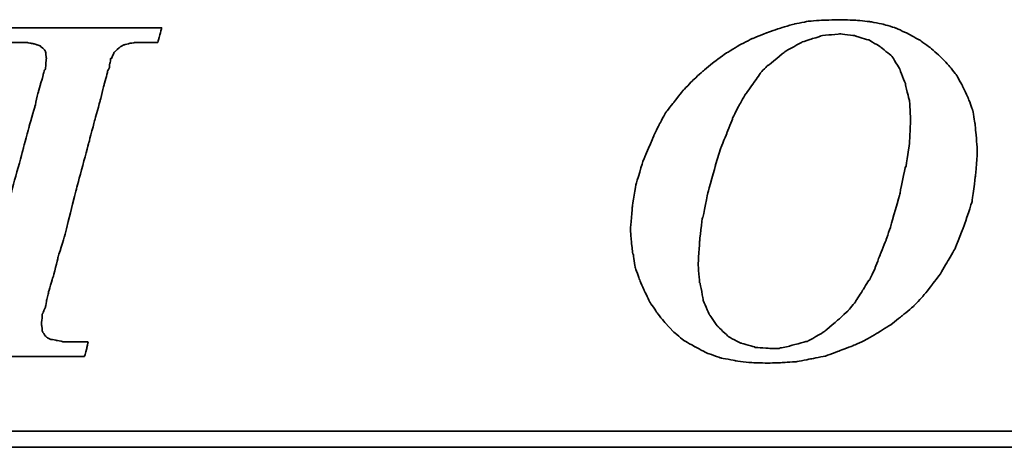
# Model space of a CAD drawing. Extents: x -381 to 2037, y -503 to 705.
# Tile 34 of 50: x -151.58 to -142.77, y 66.8 to 70.63. Entities that reach past the tile are written whole.
import ezdxf

# ---------------------------------------------------------------- set-up
doc = ezdxf.new("R2010")
doc.units = 0
doc.header["$LTSCALE"] = 2
doc.header["$MEASUREMENT"] = 0
doc.layers.add('CHA', color=7, linetype='Continuous')
doc.layers.add('layer 1', color=7, linetype='Continuous')

# ---------------------------------------------------------------- blocks, each defined once
blk = doc.blocks.new('TBI MOTION logo(完整正式版)')
at = {"layer": 'layer 1', "color": 22, "lineweight": 35}
for points, knots in [([(-11.34375, -6.98375), (-11.34375, -6.98375), (-10.91375, -7.43875), (-10.91375, -7.43875), (-10.91375, -7.43875), (-10.91375, -7.43875), (-10.38625, -7.87125), (-10.38625, -7.87125), (-10.38625, -7.87125), (-10.38625, -7.87125), (-9.81125, -8.20375), (-9.81125, -8.20375), (-9.81125, -8.20375), (-9.81125, -8.20375), (-9.21125, -8.51875), (-9.21125, -8.51875), (-9.21125, -8.51875), (-9.21125, -8.51875), (-8.51625, -8.75875), (-8.51625, -8.75875), (-8.51625, -8.75875), (-8.51625, -8.75875), (-7.77125, -8.90375), (-7.77125, -8.90375), (-7.77125, -8.90375), (-7.77125, -8.90375), (-6.97875, -8.99875), (-6.97875, -8.99875), (-6.97875, -8.99875), (-6.97875, -8.99875), (-6.14125, -9.02375), (-6.14125, -9.02375), (-6.14125, -9.02375), (-6.14125, -9.02375), (-5.37125, -8.99875), (-5.37125, -8.99875), (-5.37125, -8.99875), (-5.37125, -8.99875), (-4.65375, -8.94875), (-4.65375, -8.94875), (-4.65375, -8.94875), (-4.65375, -8.94875), (-3.93375, -8.80625), (-3.93375, -8.80625), (-3.93375, -8.80625), (-3.93375, -8.80625), (-3.21375, -8.66375), (-3.21375, -8.66375), (-3.21375, -8.66375), (-3.21375, -8.66375), (-2.49375, -8.39875), (-2.49375, -8.39875), (-2.49375, -8.39875), (-2.49375, -8.39875), (-1.79875, -8.13375), (-1.79875, -8.13375), (-1.79875, -8.13375), (-1.79875, -8.13375), (-1.17375, -7.84375), (-1.17375, -7.84375), (-1.17375, -7.84375), (-1.17375, -7.84375), (-0.52375, -7.46375), (-0.52375, -7.46375), (-0.52375, -7.46375), (-0.52375, -7.46375), (0.10124, -7.07875), (0.10124, -7.07875), (0.10124, -7.07875), (0.10124, -7.07875), (0.67625, -6.62375), (0.67625, -6.62375), (0.67625, -6.62375), (0.67625, -6.62375), (1.24874, -6.14375), (1.24874, -6.14375), (1.24874, -6.14375), (1.24874, -6.14375), (1.72874, -5.64125), (1.72874, -5.64125), (1.72874, -5.64125), (1.72874, -5.64125), (2.18624, -5.06375), (2.18624, -5.06375), (2.18624, -5.06375), (2.18624, -5.06375), (2.61625, -4.48874), (2.61625, -4.48874), (2.61625, -4.48874), (2.61625, -4.48874), (3.00125, -3.83874), (3.00125, -3.83874), (3.00125, -3.83874), (3.00125, -3.83874), (3.36124, -3.21374), (3.36124, -3.21374), (3.36124, -3.21374), (3.36124, -3.21374), (3.84374, -1.99125), (3.84374, -1.99125), (3.84374, -1.99125), (3.84374, -1.99125), (4.22625, -0.81875), (4.22625, -0.81875), (4.22625, -0.81875), (4.22625, -0.81875), (4.39125, 0.45624), (4.39125, 0.45624), (4.39125, 0.45624), (4.39125, 0.45624), (4.48874, 1.70124), (4.48874, 1.70124), (4.48874, 1.70124), (4.48874, 1.70124), (4.43874, 2.44625), (4.43874, 2.44625), (4.43874, 2.44625), (4.43874, 2.44625), (4.36874, 3.14125), (4.36874, 3.14125), (4.36874, 3.14125), (4.36874, 3.14125), (4.25125, 3.81125), (4.25125, 3.81125), (4.25125, 3.81125), (4.25125, 3.81125), (4.03124, 4.41125), (4.03124, 4.41125), (4.03124, 4.41125), (4.03124, 4.41125), (3.74374, 5.01125), (3.74374, 5.01125), (3.74374, 5.01125), (3.74374, 5.01125), (3.43124, 5.58875), (3.43124, 5.58875), (3.43124, 5.58875), (3.43124, 5.58875), (3.02625, 6.09125), (3.02625, 6.09125), (3.02625, 6.09125), (3.02625, 6.09125), (2.59374, 6.54875), (2.59374, 6.54875), (2.59374, 6.54875), (2.59374, 6.54875), (2.09124, 6.98125), (2.09124, 6.98125), (2.09124, 6.98125), (2.09124, 6.98125), (1.56124, 7.36625), (1.56124, 7.36625), (1.56124, 7.36625), (1.56124, 7.36625), (0.98624, 7.67625), (0.98624, 7.67625), (0.98624, 7.67625), (0.98624, 7.67625), (0.38624, 7.96375), (0.38624, 7.96375), (0.38624, 7.96375), (0.38624, 7.96375), (-0.25875, 8.15625), (-0.25875, 8.15625), (-0.25875, 8.15625), (-0.25875, 8.15625), (-0.98125, 8.30125), (-0.98125, 8.30125), (-0.98125, 8.30125), (-0.98125, 8.30125), (-1.70124, 8.37125), (-1.70124, 8.37125), (-1.70124, 8.37125), (-1.70124, 8.37125), (-2.49375, 8.39624), (-2.49375, 8.39624), (-2.49375, 8.39624), (-2.49375, 8.39624), (-3.28625, 8.37125), (-3.28625, 8.37125), (-3.28625, 8.37125), (-3.28625, 8.37125), (-4.05125, 8.32125), (-4.05125, 8.32125), (-4.05125, 8.32125), (-4.05125, 8.32125), (-4.77375, 8.18125), (-4.77375, 8.18125), (-4.77375, 8.18125), (-4.77375, 8.18125), (-5.51625, 7.96375), (-5.51625, 7.96375), (-5.51625, 7.96375), (-5.51625, 7.96375), (-6.21125, 7.72625), (-6.21125, 7.72625), (-6.21125, 7.72625), (-6.21125, 7.72625), (-6.92875, 7.43625), (-6.92875, 7.43625), (-6.92875, 7.43625), (-6.92875, 7.43625), (-7.57875, 7.10125), (-7.57875, 7.10125), (-7.57875, 7.10125), (-7.57875, 7.10125), (-8.24875, 6.69125), (-8.24875, 6.69125), (-8.24875, 6.69125), (-8.24875, 6.69125), (-8.84875, 6.26125), (-8.84875, 6.26125), (-8.84875, 6.26125), (-8.84875, 6.26125), (-9.42625, 5.78125), (-9.42625, 5.78125), (-9.42625, 5.78125), (-9.42625, 5.78125), (-9.95375, 5.30125), (-9.95375, 5.30125), (-9.95375, 5.30125), (-9.95375, 5.30125), (-10.43375, 4.79624), (-10.43375, 4.79624), (-10.43375, 4.79624), (-10.43375, 4.79624), (-10.88875, 4.22125), (-10.88875, 4.22125), (-10.88875, 4.22125), (-10.88875, 4.22125), (-11.29875, 3.69375), (-11.29875, 3.69375), (-11.29875, 3.69375), (-11.29875, 3.69375), (-11.63375, 3.09125), (-11.63375, 3.09125), (-11.63375, 3.09125), (-11.63375, 3.09125), (-11.91875, 2.49625), (-11.91875, 2.49625), (-11.91875, 2.49625), (-11.91875, 2.49625), (-12.44875, 1.24625), (-12.44875, 1.24625), (-12.44875, 1.24625), (-12.44875, 1.24625), (-12.80875, 0.06874), (-12.80875, 0.06874), (-12.80875, 0.06874), (-12.80875, 0.06874), (-12.99875, -1.07875), (-12.99875, -1.07875), (-12.99875, -1.07875), (-12.99875, -1.07875), (-13.09375, -2.18375), (-13.09375, -2.18375), (-13.09375, -2.18375), (-13.09375, -2.18375), (-13.04875, -2.85375), (-13.04875, -2.85375), (-13.04875, -2.85375), (-13.04875, -2.85375), (-12.97375, -3.50375), (-12.97375, -3.50375), (-12.97375, -3.50375), (-12.97375, -3.50375), (-12.95375, -3.50375), (-12.95375, -3.50375), (-12.95375, -3.50375), (-12.95375, -3.50375), (-12.85375, -4.17375), (-12.85375, -4.17375), (-12.85375, -4.17375), (-12.85375, -4.17375), (-12.63875, -4.77624), (-12.63875, -4.77624), (-12.63875, -4.77624), (-12.63875, -4.77624), (-12.39875, -5.35125), (-12.39875, -5.35125), (-12.39875, -5.35125), (-12.39875, -5.35125), (-12.11375, -5.92875), (-12.11375, -5.92875), (-12.11375, -5.92875), (-12.11375, -5.92875), (-11.75375, -6.45375), (-11.75375, -6.45375), (-11.75375, -6.45375), (-11.75375, -6.45375), (-11.34375, -6.98375), (-11.34375, -6.98375)], [0, 0, 0, 0, 0.01369863, 0.01369863, 0.01369863, 0.01369864, 0.02739726, 0.02739726, 0.02739726, 0.02739727, 0.04109589, 0.04109589, 0.04109589, 0.0410959, 0.05479452, 0.05479452, 0.05479452, 0.05479453, 0.06849315, 0.06849315, 0.06849315, 0.06849316, 0.08219178, 0.08219178, 0.08219178, 0.08219179, 0.09589041, 0.09589041, 0.09589041, 0.09589042, 0.10958904, 0.10958904, 0.10958904, 0.10958905, 0.12328767, 0.12328767, 0.12328767, 0.12328768, 0.1369863, 0.1369863, 0.1369863, 0.13698631, 0.15068493, 0.15068493, 0.15068493, 0.15068494, 0.16438356, 0.16438356, 0.16438356, 0.16438357, 0.17808219, 0.17808219, 0.17808219, 0.1780822, 0.19178082, 0.19178082, 0.19178082, 0.19178083, 0.20547945, 0.20547945, 0.20547945, 0.20547946, 0.21917808, 0.21917808, 0.21917808, 0.21917809, 0.23287671, 0.23287671, 0.23287671, 0.23287672, 0.24657534, 0.24657534, 0.24657534, 0.24657535, 0.26027397, 0.26027397, 0.26027397, 0.26027398, 0.2739726, 0.2739726, 0.2739726, 0.27397261, 0.28767123, 0.28767123, 0.28767123, 0.28767124, 0.30136986, 0.30136986, 0.30136986, 0.30136987, 0.31506849, 0.31506849, 0.31506849, 0.3150685, 0.32876712, 0.32876712, 0.32876712, 0.32876713, 0.34246575, 0.34246575, 0.34246575, 0.34246576, 0.35616438, 0.35616438, 0.35616438, 0.35616439, 0.36986301, 0.36986301, 0.36986301, 0.36986302, 0.38356164, 0.38356164, 0.38356164, 0.38356165, 0.39726027, 0.39726027, 0.39726027, 0.39726028, 0.4109589, 0.4109589, 0.4109589, 0.41095891, 0.42465753, 0.42465753, 0.42465753, 0.42465754, 0.43835616, 0.43835616, 0.43835616, 0.43835617, 0.45205479, 0.45205479, 0.45205479, 0.4520548, 0.46575342, 0.46575342, 0.46575342, 0.46575343, 0.47945205, 0.47945205, 0.47945205, 0.47945206, 0.49315068, 0.49315068, 0.49315068, 0.49315069, 0.50684932, 0.50684932, 0.50684932, 0.50684933, 0.52054795, 0.52054795, 0.52054795, 0.52054796, 0.53424658, 0.53424658, 0.53424658, 0.53424659, 0.54794521, 0.54794521, 0.54794521, 0.54794522, 0.56164384, 0.56164384, 0.56164384, 0.56164385, 0.57534247, 0.57534247, 0.57534247, 0.57534248, 0.5890411, 0.5890411, 0.5890411, 0.58904111, 0.60273973, 0.60273973, 0.60273973, 0.60273974, 0.61643836, 0.61643836, 0.61643836, 0.61643837, 0.63013699, 0.63013699, 0.63013699, 0.630137, 0.64383562, 0.64383562, 0.64383562, 0.64383563, 0.65753425, 0.65753425, 0.65753425, 0.65753426, 0.67123288, 0.67123288, 0.67123288, 0.67123289, 0.68493151, 0.68493151, 0.68493151, 0.68493152, 0.69863014, 0.69863014, 0.69863014, 0.69863015, 0.71232877, 0.71232877, 0.71232877, 0.71232878, 0.7260274, 0.7260274, 0.7260274, 0.72602741, 0.73972603, 0.73972603, 0.73972603, 0.73972604, 0.75342466, 0.75342466, 0.75342466, 0.75342467, 0.76712329, 0.76712329, 0.76712329, 0.7671233, 0.78082192, 0.78082192, 0.78082192, 0.78082193, 0.79452055, 0.79452055, 0.79452055, 0.79452056, 0.80821918, 0.80821918, 0.80821918, 0.80821919, 0.82191781, 0.82191781, 0.82191781, 0.82191782, 0.83561644, 0.83561644, 0.83561644, 0.83561645, 0.84931507, 0.84931507, 0.84931507, 0.84931508, 0.8630137, 0.8630137, 0.8630137, 0.86301371, 0.87671233, 0.87671233, 0.87671233, 0.87671234, 0.89041096, 0.89041096, 0.89041096, 0.89041097, 0.90410959, 0.90410959, 0.90410959, 0.9041096, 0.91780822, 0.91780822, 0.91780822, 0.91780823, 0.93150685, 0.93150685, 0.93150685, 0.93150686, 0.94520548, 0.94520548, 0.94520548, 0.94520549, 0.95890411, 0.95890411, 0.95890411, 0.95890412, 0.97260274, 0.97260274, 0.97260274, 0.97260275, 0.98630137, 0.98630137, 0.98630137, 0.98630138, 1, 1, 1, 1]), ([(-40.59125, -7.94375), (-40.59125, -7.94375), (-40.97375, -7.94375), (-40.97375, -7.94375), (-40.97375, -7.94375), (-40.97375, -7.94375), (-41.38125, -7.94375), (-41.38125, -7.94375), (-41.38125, -7.94375), (-41.38125, -7.94375), (-41.54875, -7.94375), (-41.54875, -7.94375), (-41.54875, -7.94375), (-41.54875, -7.94375), (-41.59875, -7.94375), (-41.59875, -7.94375), (-41.59875, -7.94375), (-41.59875, -7.94375), (-41.88375, -7.94375), (-41.88375, -7.94375), (-41.88375, -7.94375), (-41.88375, -7.94375), (-41.90875, -7.91875), (-41.90875, -7.91875), (-41.90875, -7.91875), (-41.90875, -7.91875), (-42.19875, -7.87125), (-42.19875, -7.87125), (-42.19875, -7.87125), (-42.19875, -7.87125), (-42.43875, -7.82375), (-42.43875, -7.82375), (-42.43875, -7.82375), (-42.43875, -7.82375), (-42.45875, -7.82375), (-42.45875, -7.82375), (-42.45875, -7.82375), (-42.45875, -7.82375), (-42.48625, -7.82375), (-42.48625, -7.82375), (-42.48625, -7.82375), (-42.48625, -7.82375), (-42.67625, -7.72375), (-42.67625, -7.72375), (-42.67625, -7.72375), (-42.67625, -7.72375), (-42.70125, -7.70375), (-42.70125, -7.70375), (-42.70125, -7.70375), (-42.70125, -7.70375), (-42.72375, -7.67875), (-42.72375, -7.67875), (-42.72375, -7.67875), (-42.72375, -7.67875), (-42.86875, -7.48875), (-42.86875, -7.48875), (-42.86875, -7.48875), (-42.86875, -7.48875), (-42.89375, -7.43875), (-42.89375, -7.43875), (-42.89375, -7.43875), (-42.89375, -7.43875), (-42.91875, -7.38875), (-42.91875, -7.38875), (-42.91875, -7.38875), (-42.91875, -7.38875), (-42.93875, -7.12875), (-42.93875, -7.12875), (-42.93875, -7.12875), (-42.93875, -7.12875), (-42.96375, -7.10375), (-42.96375, -7.10375), (-42.96375, -7.10375), (-42.96375, -7.10375), (-42.96375, -7.05375), (-42.96375, -7.05375), (-42.96375, -7.05375), (-42.96375, -7.05375), (-42.96375, -7.00875), (-42.96375, -7.00875), (-42.96375, -7.00875), (-42.96375, -7.00875), (-42.91875, -6.69625), (-42.91875, -6.69625), (-42.91875, -6.69625), (-42.91875, -6.69625), (-42.91875, -6.62375), (-42.91875, -6.62375), (-42.91875, -6.62375), (-42.91875, -6.62375), (-42.91875, -6.59625), (-42.91875, -6.59625), (-42.91875, -6.59625), (-42.91875, -6.59625), (-42.91875, -6.57375), (-42.91875, -6.57375), (-42.91875, -6.57375), (-42.91875, -6.57375), (-42.91875, -6.52875), (-42.91875, -6.52875), (-42.91875, -6.52875), (-42.91875, -6.52875), (-42.89375, -6.50375), (-42.89375, -6.50375), (-42.89375, -6.50375), (-42.89375, -6.50375), (-42.84375, -6.38375), (-42.84375, -6.38375), (-42.84375, -6.38375), (-42.84375, -6.38375), (-42.84375, -6.35875), (-42.84375, -6.35875), (-42.84375, -6.35875), (-42.84375, -6.35875), (-42.74625, -6.14375), (-42.74625, -6.14375), (-42.74625, -6.14375), (-42.74625, -6.14375), (-42.70125, -5.85375), (-42.70125, -5.85375), (-42.70125, -5.85375), (-42.70125, -5.85375), (-42.60375, -5.47125), (-42.60375, -5.47125), (-42.60375, -5.47125), (-42.60375, -5.47125), (-42.60375, -5.44875), (-42.60375, -5.44875), (-42.60375, -5.44875), (-42.60375, -5.44875), (-42.38875, -4.67875), (-42.38875, -4.67875), (-42.38875, -4.67875), (-42.38875, -4.67875), (-42.36375, -4.65375), (-42.36375, -4.65375), (-42.36375, -4.65375), (-42.36375, -4.65375), (-42.12375, -3.69625), (-42.12375, -3.69625), (-42.12375, -3.69625), (-42.12375, -3.69625), (-42.12375, -3.67374), (-42.12375, -3.67374), (-42.12375, -3.67374), (-42.12375, -3.67374), (-41.78875, -2.59374), (-41.78875, -2.59374), (-41.78875, -2.59374), (-41.78875, -2.59374), (-41.18875, -0.19375), (-41.18875, -0.19375), (-41.18875, -0.19375), (-41.18875, -0.19375), (-40.54375, 2.20624), (-40.54375, 2.20624), (-40.54375, 2.20624), (-40.54375, 2.20624), (-40.25375, 3.30875), (-40.25375, 3.30875), (-40.25375, 3.30875), (-40.25375, 3.30875), (-39.98875, 4.27125), (-39.98875, 4.27125), (-39.98875, 4.27125), (-39.98875, 4.27125), (-39.77375, 5.13125), (-39.77375, 5.13125), (-39.77375, 5.13125), (-39.77375, 5.13125), (-39.67875, 5.47125), (-39.67875, 5.47125), (-39.67875, 5.47125), (-39.67875, 5.47125), (-39.60375, 5.75625), (-39.60375, 5.75625), (-39.60375, 5.75625), (-39.60375, 5.75625), (-39.60375, 5.78125), (-39.60375, 5.78125), (-39.60375, 5.78125), (-39.60375, 5.78125), (-39.50875, 5.97125), (-39.50875, 5.97125), (-39.50875, 5.97125), (-39.50875, 5.97125), (-39.50875, 6.13875), (-39.50875, 6.13875), (-39.50875, 6.13875), (-39.50875, 6.13875), (-39.48625, 6.16625), (-39.48625, 6.16625), (-39.48625, 6.16625), (-39.48625, 6.16625), (-39.46125, 6.28625), (-39.46125, 6.28625), (-39.46125, 6.28625), (-39.46125, 6.28625), (-39.46125, 6.42625), (-39.46125, 6.42625), (-39.46125, 6.42625), (-39.46125, 6.42625), (-39.41375, 6.42625), (-39.41375, 6.42625), (-39.41375, 6.42625), (-39.41375, 6.42625), (-39.29375, 6.69125), (-39.29375, 6.69125), (-39.29375, 6.69125), (-39.29375, 6.69125), (-39.26875, 6.74125), (-39.26875, 6.74125), (-39.26875, 6.74125), (-39.26875, 6.74125), (-39.24375, 6.76625), (-39.24375, 6.76625), (-39.24375, 6.76625), (-39.24375, 6.76625), (-38.98375, 7.00624), (-38.98375, 7.00624), (-38.98375, 7.00624), (-38.98375, 7.00624), (-38.95625, 7.02624), (-38.95625, 7.02624), (-38.95625, 7.02624), (-38.95625, 7.02624), (-38.78875, 7.12624), (-38.78875, 7.12624), (-38.78875, 7.12624), (-38.78875, 7.12624), (-38.76375, 7.12624), (-38.76375, 7.12624), (-38.76375, 7.12624), (-38.76375, 7.12624), (-38.74375, 7.12624), (-38.74375, 7.12624), (-38.74375, 7.12624), (-38.74375, 7.12624), (-38.52875, 7.17125), (-38.52875, 7.17125), (-38.52875, 7.17125), (-38.52875, 7.17125), (-38.52875, 7.19624), (-38.52875, 7.19624), (-38.52875, 7.19624), (-38.52875, 7.19624), (-38.50375, 7.19624), (-38.50375, 7.19624), (-38.50375, 7.19624), (-38.50375, 7.19624), (-38.26125, 7.21875), (-38.26125, 7.21875), (-38.26125, 7.21875), (-38.26125, 7.21875), (-38.23875, 7.24624), (-38.23875, 7.24624), (-38.23875, 7.24624), (-38.23875, 7.24624), (-38.21625, 7.24624), (-38.21625, 7.24624), (-38.21625, 7.24624), (-38.21625, 7.24624), (-38.18875, 7.24624), (-38.18875, 7.24624), (-38.18875, 7.24624), (-38.18875, 7.24624), (-37.90375, 7.24624), (-37.90375, 7.24624), (-37.90375, 7.24624), (-37.90375, 7.24624), (-37.85375, 7.24624), (-37.85375, 7.24624), (-37.85375, 7.24624), (-37.85375, 7.24624), (-37.75875, 7.24624), (-37.75875, 7.24624), (-37.75875, 7.24624), (-37.75875, 7.24624), (-37.42375, 7.24624), (-37.42375, 7.24624), (-37.42375, 7.24624), (-37.42375, 7.24624), (-37.08875, 7.24624), (-37.08875, 7.24624), (-37.08875, 7.24624), (-37.08875, 7.24624), (-37.06375, 7.24624), (-37.06375, 7.24624), (-37.06375, 7.24624), (-37.06375, 7.24624), (-37.06375, 7.26624), (-37.06375, 7.26624), (-37.06375, 7.26624), (-37.06375, 7.26624), (-37.03875, 7.29125), (-37.03875, 7.29125), (-37.03875, 7.29125), (-37.03875, 7.29125), (-37.03875, 7.31625), (-37.03875, 7.31625), (-37.03875, 7.31625), (-37.03875, 7.31625), (-36.94125, 7.67625), (-36.94125, 7.67625), (-36.94125, 7.67625), (-36.94125, 7.67625), (-36.86875, 7.98625), (-36.86875, 7.98625), (-36.86875, 7.98625), (-36.86875, 7.98625), (-36.98875, 7.98625), (-36.98875, 7.98625), (-36.98875, 7.98625), (-36.98875, 7.98625), (-37.42375, 7.98625), (-37.42375, 7.98625), (-37.42375, 7.98625), (-37.42375, 7.98625), (-37.94875, 7.98625), (-37.94875, 7.98625), (-37.94875, 7.98625), (-37.94875, 7.98625), (-38.57375, 7.98625), (-38.57375, 7.98625), (-38.57375, 7.98625), (-38.57375, 7.98625), (-39.29375, 7.98625), (-39.29375, 7.98625), (-39.29375, 7.98625), (-39.29375, 7.98625), (-40.82875, 7.98625), (-40.82875, 7.98625), (-40.82875, 7.98625), (-40.82875, 7.98625), (-42.36375, 7.98625), (-42.36375, 7.98625), (-42.36375, 7.98625), (-42.36375, 7.98625), (-43.08375, 7.98625), (-43.08375, 7.98625), (-43.08375, 7.98625), (-43.08375, 7.98625), (-43.70875, 7.98625), (-43.70875, 7.98625), (-43.70875, 7.98625), (-43.70875, 7.98625), (-44.23375, 7.98625), (-44.23375, 7.98625), (-44.23375, 7.98625), (-44.23375, 7.98625), (-44.66875, 7.98625), (-44.66875, 7.98625), (-44.66875, 7.98625), (-44.66875, 7.98625), (-44.88375, 7.98625), (-44.88375, 7.98625), (-44.88375, 7.98625), (-44.88375, 7.98625), (-44.90875, 7.94125), (-44.90875, 7.94125), (-44.90875, 7.94125), (-44.90875, 7.94125), (-44.90875, 7.91625), (-44.90875, 7.91625), (-44.90875, 7.91625), (-44.90875, 7.91625), (-45.00375, 7.55625), (-45.00375, 7.55625), (-45.00375, 7.55625), (-45.00375, 7.55625), (-45.05375, 7.24624), (-45.05375, 7.24624), (-45.05375, 7.24624), (-45.05375, 7.24624), (-44.61875, 7.24624), (-44.61875, 7.24624), (-44.61875, 7.24624), (-44.61875, 7.24624), (-44.11375, 7.24624), (-44.11375, 7.24624), (-44.11375, 7.24624), (-44.11375, 7.24624), (-43.99375, 7.24624), (-43.99375, 7.24624), (-43.99375, 7.24624), (-43.99375, 7.24624), (-43.94625, 7.24624), (-43.94625, 7.24624), (-43.94625, 7.24624), (-43.94625, 7.24624), (-43.92374, 7.24624), (-43.92374, 7.24624), (-43.92374, 7.24624), (-43.92374, 7.24624), (-43.65875, 7.24624), (-43.65875, 7.24624), (-43.65875, 7.24624), (-43.65875, 7.24624), (-43.63875, 7.21875), (-43.63875, 7.21875), (-43.63875, 7.21875), (-43.63875, 7.21875), (-43.46875, 7.19624), (-43.46875, 7.19624), (-43.46875, 7.19624), (-43.46875, 7.19624), (-43.39875, 7.19624), (-43.39875, 7.19624), (-43.39875, 7.19624), (-43.39875, 7.19624), (-43.37125, 7.17125), (-43.37125, 7.17125), (-43.37125, 7.17125), (-43.37125, 7.17125), (-43.34875, 7.17125), (-43.34875, 7.17125), (-43.34875, 7.17125), (-43.34875, 7.17125), (-43.20375, 7.12624), (-43.20375, 7.12624), (-43.20375, 7.12624), (-43.20375, 7.12624), (-43.05875, 7.07624), (-43.05875, 7.07624), (-43.05875, 7.07624), (-43.05875, 7.07624), (-43.01375, 7.07624), (-43.01375, 7.07624), (-43.01375, 7.07624), (-43.01375, 7.07624), (-42.98875, 7.02624), (-42.98875, 7.02624), (-42.98875, 7.02624), (-42.98875, 7.02624), (-42.79875, 6.86125), (-42.79875, 6.86125), (-42.79875, 6.86125), (-42.79875, 6.86125), (-42.77375, 6.81125), (-42.77375, 6.81125), (-42.77375, 6.81125), (-42.77375, 6.81125), (-42.74625, 6.76625), (-42.74625, 6.76625), (-42.74625, 6.76625), (-42.74625, 6.76625), (-42.72375, 6.47625), (-42.72375, 6.47625), (-42.72375, 6.47625), (-42.72375, 6.47625), (-42.70125, 6.45124), (-42.70125, 6.45124), (-42.70125, 6.45124), (-42.70125, 6.45124), (-42.70125, 6.42625), (-42.70125, 6.42625), (-42.70125, 6.42625), (-42.70125, 6.42625), (-42.72375, 6.40625), (-42.72375, 6.40625), (-42.72375, 6.40625), (-42.72375, 6.40625), (-42.74625, 5.97125), (-42.74625, 5.97125), (-42.74625, 5.97125), (-42.74625, 5.97125), (-42.74625, 5.94625), (-42.74625, 5.94625), (-42.74625, 5.94625), (-42.74625, 5.94625), (-42.74625, 5.92625), (-42.74625, 5.92625), (-42.74625, 5.92625), (-42.74625, 5.92625), (-42.77375, 5.87625), (-42.77375, 5.87625), (-42.77375, 5.87625), (-42.77375, 5.87625), (-42.81875, 5.80625), (-42.81875, 5.80625), (-42.81875, 5.80625), (-42.81875, 5.80625), (-42.86875, 5.63625), (-42.86875, 5.63625), (-42.86875, 5.63625), (-42.86875, 5.63625), (-42.91875, 5.39625), (-42.91875, 5.39625), (-42.91875, 5.39625), (-42.91875, 5.39625), (-42.91875, 5.37124), (-42.91875, 5.37124), (-42.91875, 5.37124), (-42.91875, 5.37124), (-43.01375, 5.10874), (-43.01375, 5.10874), (-43.01375, 5.10874), (-43.01375, 5.10874), (-43.10875, 4.77124), (-43.10875, 4.77124), (-43.10875, 4.77124), (-43.10875, 4.77124), (-43.29875, 3.95625), (-43.29875, 3.95625), (-43.29875, 3.95625), (-43.29875, 3.95625), (-43.58875, 2.95125), (-43.58875, 2.95125), (-43.58875, 2.95125), (-43.58875, 2.95125), (-43.87375, 1.87125), (-43.87375, 1.87125), (-43.87375, 1.87125), (-43.87375, 1.87125), (-44.52625, -0.50374), (-44.52625, -0.50374), (-44.52625, -0.50374), (-44.52625, -0.50374), (-45.14875, -2.85375), (-45.14875, -2.85375), (-45.14875, -2.85375), (-45.14875, -2.85375), (-45.43375, -3.95875), (-45.43375, -3.95875), (-45.43375, -3.95875), (-45.43375, -3.95875), (-45.69875, -4.96875), (-45.69875, -4.96875), (-45.69875, -4.96875), (-45.69875, -4.96875), (-45.91375, -5.78375), (-45.91375, -5.78375), (-45.91375, -5.78375), (-45.91375, -5.78375), (-46.01375, -6.11875), (-46.01375, -6.11875), (-46.01375, -6.11875), (-46.01375, -6.11875), (-46.01375, -6.14375), (-46.01375, -6.14375), (-46.01375, -6.14375), (-46.01375, -6.14375), (-46.10875, -6.40875), (-46.10875, -6.40875), (-46.10875, -6.40875), (-46.10875, -6.40875), (-46.15375, -6.64875), (-46.15375, -6.64875), (-46.15375, -6.64875), (-46.15375, -6.64875), (-46.20375, -6.83875), (-46.20375, -6.83875), (-46.20375, -6.83875), (-46.20375, -6.83875), (-46.22875, -6.93375), (-46.22875, -6.93375), (-46.22875, -6.93375), (-46.22875, -6.93375), (-46.22875, -7.07875), (-46.22875, -7.07875), (-46.22875, -7.07875), (-46.22875, -7.07875), (-46.27375, -7.07875), (-46.27375, -7.07875), (-46.27375, -7.07875), (-46.27375, -7.07875), (-46.39375, -7.34375), (-46.39375, -7.34375), (-46.39375, -7.34375), (-46.39375, -7.34375), (-46.39375, -7.36875), (-46.39375, -7.36875), (-46.39375, -7.36875), (-46.39375, -7.36875), (-46.42125, -7.38875), (-46.42125, -7.38875), (-46.42125, -7.38875), (-46.42125, -7.38875), (-46.68375, -7.67875), (-46.68375, -7.67875), (-46.68375, -7.67875), (-46.68375, -7.67875), (-46.70875, -7.70375), (-46.70875, -7.70375), (-46.70875, -7.70375), (-46.70875, -7.70375), (-46.75375, -7.72375), (-46.75375, -7.72375), (-46.75375, -7.72375), (-46.75375, -7.72375), (-47.08875, -7.87125), (-47.08875, -7.87125), (-47.08875, -7.87125), (-47.08875, -7.87125), (-47.11625, -7.87125), (-47.11625, -7.87125), (-47.11625, -7.87125), (-47.11625, -7.87125), (-47.13875, -7.89375), (-47.13875, -7.89375), (-47.13875, -7.89375), (-47.13875, -7.89375), (-47.56875, -7.91875), (-47.56875, -7.91875), (-47.56875, -7.91875), (-47.56875, -7.91875), (-47.59625, -7.94375), (-47.59625, -7.94375), (-47.59625, -7.94375), (-47.59625, -7.94375), (-47.64375, -7.94375), (-47.64375, -7.94375), (-47.64375, -7.94375), (-47.64375, -7.94375), (-47.73625, -7.94375), (-47.73625, -7.94375), (-47.73625, -7.94375), (-47.73625, -7.94375), (-48.07375, -7.94375), (-48.07375, -7.94375), (-48.07375, -7.94375), (-48.07375, -7.94375), (-48.36125, -7.94375), (-48.36125, -7.94375), (-48.36125, -7.94375), (-48.36125, -7.94375), (-48.36125, -7.96625), (-48.36125, -7.96625), (-48.36125, -7.96625), (-48.36125, -7.96625), (-48.36125, -7.99125), (-48.36125, -7.99125), (-48.36125, -7.99125), (-48.36125, -7.99125), (-48.38875, -8.01375), (-48.38875, -8.01375), (-48.38875, -8.01375), (-48.38875, -8.01375), (-48.50875, -8.34875), (-48.50875, -8.34875), (-48.50875, -8.34875), (-48.50875, -8.34875), (-48.55375, -8.68625), (-48.55375, -8.68625), (-48.55375, -8.68625), (-48.55375, -8.68625), (-48.45875, -8.68625), (-48.45875, -8.68625), (-48.45875, -8.68625), (-48.45875, -8.68625), (-48.07375, -8.68625), (-48.07375, -8.68625), (-48.07375, -8.68625), (-48.07375, -8.68625), (-47.52375, -8.68625), (-47.52375, -8.68625), (-47.52375, -8.68625), (-47.52375, -8.68625), (-46.92375, -8.68625), (-46.92375, -8.68625), (-46.92375, -8.68625), (-46.92375, -8.68625), (-46.25375, -8.68625), (-46.25375, -8.68625), (-46.25375, -8.68625), (-46.25375, -8.68625), (-46.20375, -8.68625), (-46.20375, -8.68625), (-46.20375, -8.68625), (-46.20375, -8.68625), (-44.71375, -8.68625), (-44.71375, -8.68625), (-44.71375, -8.68625), (-44.71375, -8.68625), (-43.22875, -8.68625), (-43.22875, -8.68625), (-43.22875, -8.68625), (-43.22875, -8.68625), (-42.55875, -8.68625), (-42.55875, -8.68625), (-42.55875, -8.68625), (-42.55875, -8.68625), (-42.50875, -8.68625), (-42.50875, -8.68625), (-42.50875, -8.68625), (-42.50875, -8.68625), (-41.93375, -8.68625), (-41.93375, -8.68625), (-41.93375, -8.68625), (-41.93375, -8.68625), (-41.38125, -8.68625), (-41.38125, -8.68625), (-41.38125, -8.68625), (-41.38125, -8.68625), (-40.97375, -8.68625), (-40.97375, -8.68625), (-40.97375, -8.68625), (-40.97375, -8.68625), (-40.78125, -8.68625), (-40.78125, -8.68625), (-40.78125, -8.68625), (-40.78125, -8.68625), (-40.78125, -8.63875), (-40.78125, -8.63875), (-40.78125, -8.63875), (-40.78125, -8.63875), (-40.75875, -8.63875), (-40.75875, -8.63875), (-40.75875, -8.63875), (-40.75875, -8.63875), (-40.66375, -8.27875), (-40.66375, -8.27875), (-40.66375, -8.27875), (-40.66375, -8.27875), (-40.59125, -7.94375), (-40.59125, -7.94375)], [0, 0, 0, 0, 0.00558659, 0.00558659, 0.00558659, 0.0055866, 0.01117318, 0.01117318, 0.01117318, 0.01117319, 0.01675978, 0.01675978, 0.01675978, 0.01675979, 0.02234637, 0.02234637, 0.02234637, 0.02234638, 0.02793296, 0.02793296, 0.02793296, 0.02793297, 0.03351955, 0.03351955, 0.03351955, 0.03351956, 0.03910615, 0.03910615, 0.03910615, 0.03910616, 0.04469274, 0.04469274, 0.04469274, 0.04469275, 0.05027933, 0.05027933, 0.05027933, 0.05027934, 0.05586592, 0.05586592, 0.05586592, 0.05586593, 0.06145251, 0.06145251, 0.06145251, 0.06145252, 0.06703911, 0.06703911, 0.06703911, 0.06703912, 0.0726257, 0.0726257, 0.0726257, 0.07262571, 0.07821229, 0.07821229, 0.07821229, 0.0782123, 0.08379888, 0.08379888, 0.08379888, 0.08379889, 0.08938547, 0.08938547, 0.08938547, 0.08938548, 0.09497207, 0.09497207, 0.09497207, 0.09497208, 0.10055866, 0.10055866, 0.10055866, 0.10055867, 0.10614525, 0.10614525, 0.10614525, 0.10614526, 0.11173184, 0.11173184, 0.11173184, 0.11173185, 0.11731844, 0.11731844, 0.11731844, 0.11731845, 0.12290503, 0.12290503, 0.12290503, 0.12290504, 0.12849162, 0.12849162, 0.12849162, 0.12849163, 0.13407821, 0.13407821, 0.13407821, 0.13407822, 0.1396648, 0.1396648, 0.1396648, 0.13966481, 0.1452514, 0.1452514, 0.1452514, 0.14525141, 0.15083799, 0.15083799, 0.15083799, 0.150838, 0.15642458, 0.15642458, 0.15642458, 0.15642459, 0.16201117, 0.16201117, 0.16201117, 0.16201118, 0.16759777, 0.16759777, 0.16759777, 0.16759778, 0.17318436, 0.17318436, 0.17318436, 0.17318437, 0.17877095, 0.17877095, 0.17877095, 0.17877096, 0.18435754, 0.18435754, 0.18435754, 0.18435755, 0.18994413, 0.18994413, 0.18994413, 0.18994414, 0.19553073, 0.19553073, 0.19553073, 0.19553074, 0.20111732, 0.20111732, 0.20111732, 0.20111733, 0.20670391, 0.20670391, 0.20670391, 0.20670392, 0.2122905, 0.2122905, 0.2122905, 0.21229051, 0.21787709, 0.21787709, 0.21787709, 0.2178771, 0.22346369, 0.22346369, 0.22346369, 0.2234637, 0.22905028, 0.22905028, 0.22905028, 0.22905029, 0.23463687, 0.23463687, 0.23463687, 0.23463688, 0.24022346, 0.24022346, 0.24022346, 0.24022347, 0.24581006, 0.24581006, 0.24581006, 0.24581007, 0.25139665, 0.25139665, 0.25139665, 0.25139666, 0.25698324, 0.25698324, 0.25698324, 0.25698325, 0.26256983, 0.26256983, 0.26256983, 0.26256984, 0.26815642, 0.26815642, 0.26815642, 0.26815643, 0.27374302, 0.27374302, 0.27374302, 0.27374303, 0.27932961, 0.27932961, 0.27932961, 0.27932962, 0.2849162, 0.2849162, 0.2849162, 0.28491621, 0.29050279, 0.29050279, 0.29050279, 0.2905028, 0.29608939, 0.29608939, 0.29608939, 0.2960894, 0.30167598, 0.30167598, 0.30167598, 0.30167599, 0.30726257, 0.30726257, 0.30726257, 0.30726258, 0.31284916, 0.31284916, 0.31284916, 0.31284917, 0.31843575, 0.31843575, 0.31843575, 0.31843576, 0.32402235, 0.32402235, 0.32402235, 0.32402236, 0.32960894, 0.32960894, 0.32960894, 0.32960895, 0.33519553, 0.33519553, 0.33519553, 0.33519554, 0.34078212, 0.34078212, 0.34078212, 0.34078213, 0.34636872, 0.34636872, 0.34636872, 0.34636873, 0.35195531, 0.35195531, 0.35195531, 0.35195532, 0.3575419, 0.3575419, 0.3575419, 0.35754191, 0.36312849, 0.36312849, 0.36312849, 0.3631285, 0.36871508, 0.36871508, 0.36871508, 0.36871509, 0.37430168, 0.37430168, 0.37430168, 0.37430169, 0.37988827, 0.37988827, 0.37988827, 0.37988828, 0.38547486, 0.38547486, 0.38547486, 0.38547487, 0.39106145, 0.39106145, 0.39106145, 0.39106146, 0.39664804, 0.39664804, 0.39664804, 0.39664805, 0.40223464, 0.40223464, 0.40223464, 0.40223465, 0.40782123, 0.40782123, 0.40782123, 0.40782124, 0.41340782, 0.41340782, 0.41340782, 0.41340783, 0.41899441, 0.41899441, 0.41899441, 0.41899442, 0.42458101, 0.42458101, 0.42458101, 0.42458102, 0.4301676, 0.4301676, 0.4301676, 0.43016761, 0.43575419, 0.43575419, 0.43575419, 0.4357542, 0.44134078, 0.44134078, 0.44134078, 0.44134079, 0.44692737, 0.44692737, 0.44692737, 0.44692738, 0.45251397, 0.45251397, 0.45251397, 0.45251398, 0.45810056, 0.45810056, 0.45810056, 0.45810057, 0.46368715, 0.46368715, 0.46368715, 0.46368716, 0.46927374, 0.46927374, 0.46927374, 0.46927375, 0.47486034, 0.47486034, 0.47486034, 0.47486035, 0.48044693, 0.48044693, 0.48044693, 0.48044694, 0.48603352, 0.48603352, 0.48603352, 0.48603353, 0.49162011, 0.49162011, 0.49162011, 0.49162012, 0.4972067, 0.4972067, 0.4972067, 0.49720671, 0.5027933, 0.5027933, 0.5027933, 0.50279331, 0.50837989, 0.50837989, 0.50837989, 0.5083799, 0.51396648, 0.51396648, 0.51396648, 0.51396649, 0.51955307, 0.51955307, 0.51955307, 0.51955308, 0.52513966, 0.52513966, 0.52513966, 0.52513967, 0.53072626, 0.53072626, 0.53072626, 0.53072627, 0.53631285, 0.53631285, 0.53631285, 0.53631286, 0.54189944, 0.54189944, 0.54189944, 0.54189945, 0.54748603, 0.54748603, 0.54748603, 0.54748604, 0.55307263, 0.55307263, 0.55307263, 0.55307264, 0.55865922, 0.55865922, 0.55865922, 0.55865923, 0.56424581, 0.56424581, 0.56424581, 0.56424582, 0.5698324, 0.5698324, 0.5698324, 0.56983241, 0.57541899, 0.57541899, 0.57541899, 0.575419, 0.58100559, 0.58100559, 0.58100559, 0.5810056, 0.58659218, 0.58659218, 0.58659218, 0.58659219, 0.59217877, 0.59217877, 0.59217877, 0.59217878, 0.59776536, 0.59776536, 0.59776536, 0.59776537, 0.60335196, 0.60335196, 0.60335196, 0.60335197, 0.60893855, 0.60893855, 0.60893855, 0.60893856, 0.61452514, 0.61452514, 0.61452514, 0.61452515, 0.62011173, 0.62011173, 0.62011173, 0.62011174, 0.62569832, 0.62569832, 0.62569832, 0.62569833, 0.63128492, 0.63128492, 0.63128492, 0.63128493, 0.63687151, 0.63687151, 0.63687151, 0.63687152, 0.6424581, 0.6424581, 0.6424581, 0.64245811, 0.64804469, 0.64804469, 0.64804469, 0.6480447, 0.65363128, 0.65363128, 0.65363128, 0.65363129, 0.65921788, 0.65921788, 0.65921788, 0.65921789, 0.66480447, 0.66480447, 0.66480447, 0.66480448, 0.67039106, 0.67039106, 0.67039106, 0.67039107, 0.67597765, 0.67597765, 0.67597765, 0.67597766, 0.68156425, 0.68156425, 0.68156425, 0.68156426, 0.68715084, 0.68715084, 0.68715084, 0.68715085, 0.69273743, 0.69273743, 0.69273743, 0.69273744, 0.69832402, 0.69832402, 0.69832402, 0.69832403, 0.70391061, 0.70391061, 0.70391061, 0.70391062, 0.70949721, 0.70949721, 0.70949721, 0.70949722, 0.7150838, 0.7150838, 0.7150838, 0.71508381, 0.72067039, 0.72067039, 0.72067039, 0.7206704, 0.72625698, 0.72625698, 0.72625698, 0.72625699, 0.73184358, 0.73184358, 0.73184358, 0.73184359, 0.73743017, 0.73743017, 0.73743017, 0.73743018, 0.74301676, 0.74301676, 0.74301676, 0.74301677, 0.74860335, 0.74860335, 0.74860335, 0.74860336, 0.75418994, 0.75418994, 0.75418994, 0.75418995, 0.75977654, 0.75977654, 0.75977654, 0.75977655, 0.76536313, 0.76536313, 0.76536313, 0.76536314, 0.77094972, 0.77094972, 0.77094972, 0.77094973, 0.77653631, 0.77653631, 0.77653631, 0.77653632, 0.78212291, 0.78212291, 0.78212291, 0.78212292, 0.7877095, 0.7877095, 0.7877095, 0.78770951, 0.79329609, 0.79329609, 0.79329609, 0.7932961, 0.79888268, 0.79888268, 0.79888268, 0.79888269, 0.80446927, 0.80446927, 0.80446927, 0.80446928, 0.81005587, 0.81005587, 0.81005587, 0.81005588, 0.81564246, 0.81564246, 0.81564246, 0.81564247, 0.82122905, 0.82122905, 0.82122905, 0.82122906, 0.82681564, 0.82681564, 0.82681564, 0.82681565, 0.83240223, 0.83240223, 0.83240223, 0.83240224, 0.83798883, 0.83798883, 0.83798883, 0.83798884, 0.84357542, 0.84357542, 0.84357542, 0.84357543, 0.84916201, 0.84916201, 0.84916201, 0.84916202, 0.8547486, 0.8547486, 0.8547486, 0.85474861, 0.8603352, 0.8603352, 0.8603352, 0.86033521, 0.86592179, 0.86592179, 0.86592179, 0.8659218, 0.87150838, 0.87150838, 0.87150838, 0.87150839, 0.87709497, 0.87709497, 0.87709497, 0.87709498, 0.88268156, 0.88268156, 0.88268156, 0.88268157, 0.88826816, 0.88826816, 0.88826816, 0.88826817, 0.89385475, 0.89385475, 0.89385475, 0.89385476, 0.89944134, 0.89944134, 0.89944134, 0.89944135, 0.90502793, 0.90502793, 0.90502793, 0.90502794, 0.91061453, 0.91061453, 0.91061453, 0.91061454, 0.91620112, 0.91620112, 0.91620112, 0.91620113, 0.92178771, 0.92178771, 0.92178771, 0.92178772, 0.9273743, 0.9273743, 0.9273743, 0.92737431, 0.93296089, 0.93296089, 0.93296089, 0.9329609, 0.93854749, 0.93854749, 0.93854749, 0.9385475, 0.94413408, 0.94413408, 0.94413408, 0.94413409, 0.94972067, 0.94972067, 0.94972067, 0.94972068, 0.95530726, 0.95530726, 0.95530726, 0.95530727, 0.96089385, 0.96089385, 0.96089385, 0.96089386, 0.96648045, 0.96648045, 0.96648045, 0.96648046, 0.97206704, 0.97206704, 0.97206704, 0.97206705, 0.97765363, 0.97765363, 0.97765363, 0.97765364, 0.98324022, 0.98324022, 0.98324022, 0.98324023, 0.98882682, 0.98882682, 0.98882682, 0.98882683, 0.99441341, 0.99441341, 0.99441341, 0.99441342, 1, 1, 1, 1]), ([(-8.77875, 1.03124), (-8.77875, 1.03124), (-8.51625, 1.89625), (-8.51625, 1.89625), (-8.51625, 1.89625), (-8.51625, 1.89625), (-8.20375, 2.66375), (-8.20375, 2.66375), (-8.20375, 2.66375), (-8.20375, 2.66375), (-7.91625, 3.38125), (-7.91625, 3.38125), (-7.91625, 3.38125), (-7.91625, 3.38125), (-7.91625, 3.40624), (-7.91625, 3.40624), (-7.91625, 3.40624), (-7.91625, 3.40624), (-7.57875, 4.07624), (-7.57875, 4.07624), (-7.57875, 4.07624), (-7.57875, 4.07624), (-7.24375, 4.65125), (-7.24375, 4.65125), (-7.24375, 4.65125), (-7.24375, 4.65125), (-7.21875, 4.65125), (-7.21875, 4.65125), (-7.21875, 4.65125), (-7.21875, 4.65125), (-7.21875, 4.67624), (-7.21875, 4.67624), (-7.21875, 4.67624), (-7.21875, 4.67624), (-6.83625, 5.20375), (-6.83625, 5.20375), (-6.83625, 5.20375), (-6.83625, 5.20375), (-6.49875, 5.68625), (-6.49875, 5.68625), (-6.49875, 5.68625), (-6.49875, 5.68625), (-6.49875, 5.70625), (-6.49875, 5.70625), (-6.49875, 5.70625), (-6.49875, 5.70625), (-6.11625, 6.09125), (-6.11625, 6.09125), (-6.11625, 6.09125), (-6.11625, 6.09125), (-6.09125, 6.09125), (-6.09125, 6.09125), (-6.09125, 6.09125), (-6.09125, 6.09125), (-5.27375, 6.76625), (-5.27375, 6.76625), (-5.27375, 6.76625), (-5.27375, 6.76625), (-5.24875, 6.76625), (-5.24875, 6.76625), (-5.24875, 6.76625), (-5.24875, 6.76625), (-5.24875, 6.78625), (-5.24875, 6.78625), (-5.24875, 6.78625), (-5.24875, 6.78625), (-4.38875, 7.26624), (-4.38875, 7.26624), (-4.38875, 7.26624), (-4.38875, 7.26624), (-4.36125, 7.26624), (-4.36125, 7.26624), (-4.36125, 7.26624), (-4.36125, 7.26624), (-3.93375, 7.41125), (-3.93375, 7.41125), (-3.93375, 7.41125), (-3.93375, 7.41125), (-3.47375, 7.55625), (-3.47375, 7.55625), (-3.47375, 7.55625), (-3.47375, 7.55625), (-3.45375, 7.55625), (-3.45375, 7.55625), (-3.45375, 7.55625), (-3.45375, 7.55625), (-3.42875, 7.58124), (-3.42875, 7.58124), (-3.42875, 7.58124), (-3.42875, 7.58124), (-2.97375, 7.62625), (-2.97375, 7.62625), (-2.97375, 7.62625), (-2.97375, 7.62625), (-2.49375, 7.67625), (-2.49375, 7.67625), (-2.49375, 7.67625), (-2.49375, 7.67625), (-2.46875, 7.67625), (-2.46875, 7.67625), (-2.46875, 7.67625), (-2.46875, 7.67625), (-1.70124, 7.58124), (-1.70124, 7.58124), (-1.70124, 7.58124), (-1.70124, 7.58124), (-1.67875, 7.55625), (-1.67875, 7.55625), (-1.67875, 7.55625), (-1.67875, 7.55625), (-1.65375, 7.55625), (-1.65375, 7.55625), (-1.65375, 7.55625), (-1.65375, 7.55625), (-1.03125, 7.36625), (-1.03125, 7.36625), (-1.03125, 7.36625), (-1.03125, 7.36625), (-1.00625, 7.36625), (-1.00625, 7.36625), (-1.00625, 7.36625), (-1.00625, 7.36625), (-0.43124, 7.02624), (-0.43124, 7.02624), (-0.43124, 7.02624), (-0.43124, 7.02624), (-0.40625, 7.00624), (-0.40625, 7.00624), (-0.40625, 7.00624), (-0.40625, 7.00624), (0.12124, 6.57124), (0.12124, 6.57124), (0.12124, 6.57124), (0.12124, 6.57124), (0.14624, 6.54875), (0.14624, 6.54875), (0.14624, 6.54875), (0.14624, 6.54875), (0.17124, 6.52375), (0.17124, 6.52375), (0.17124, 6.52375), (0.17124, 6.52375), (0.55625, 5.89875), (0.55625, 5.89875), (0.55625, 5.89875), (0.55625, 5.89875), (0.55625, 5.87625), (0.55625, 5.87625), (0.55625, 5.87625), (0.55625, 5.87625), (0.84124, 5.15625), (0.84124, 5.15625), (0.84124, 5.15625), (0.84124, 5.15625), (0.84124, 5.13125), (0.84124, 5.13125), (0.84124, 5.13125), (0.84124, 5.13125), (1.03624, 4.31875), (1.03624, 4.31875), (1.03624, 4.31875), (1.03624, 4.31875), (1.05624, 4.31875), (1.05624, 4.31875), (1.05624, 4.31875), (1.05624, 4.31875), (1.05624, 4.29125), (1.05624, 4.29125), (1.05624, 4.29125), (1.05624, 4.29125), (1.10625, 3.33125), (1.10625, 3.33125), (1.10625, 3.33125), (1.10625, 3.33125), (1.10625, 3.30875), (1.10625, 3.30875), (1.10625, 3.30875), (1.10625, 3.30875), (1.05624, 2.20624), (1.05624, 2.20624), (1.05624, 2.20624), (1.05624, 2.20624), (1.05624, 2.18124), (1.05624, 2.18124), (1.05624, 2.18124), (1.05624, 2.18124), (0.86624, 0.93624), (0.86624, 0.93624), (0.86624, 0.93624), (0.86624, 0.93624), (0.84124, 0.93624), (0.84124, 0.93624), (0.84124, 0.93624), (0.84124, 0.93624), (0.55625, -0.45874), (0.55625, -0.45874), (0.55625, -0.45874), (0.55625, -0.45874), (0.12124, -1.99125), (0.12124, -1.99125), (0.12124, -1.99125), (0.12124, -1.99125), (0.12124, -2.01874), (0.12124, -2.01874), (0.12124, -2.01874), (0.12124, -2.01874), (-0.13874, -2.78375), (-0.13874, -2.78375), (-0.13874, -2.78375), (-0.13874, -2.78375), (-0.43124, -3.50375), (-0.43124, -3.50375), (-0.43124, -3.50375), (-0.43124, -3.50375), (-0.69375, -4.19875), (-0.69375, -4.19875), (-0.69375, -4.19875), (-0.69375, -4.19875), (-0.69375, -4.22375), (-0.69375, -4.22375), (-0.69375, -4.22375), (-0.69375, -4.22375), (-0.98125, -4.82374), (-0.98125, -4.82374), (-0.98125, -4.82374), (-0.98125, -4.82374), (-1.00625, -4.82374), (-1.00625, -4.82374), (-1.00625, -4.82374), (-1.00625, -4.82374), (-1.33875, -5.35125), (-1.33875, -5.35125), (-1.33875, -5.35125), (-1.33875, -5.35125), (-1.67875, -5.87875), (-1.67875, -5.87875), (-1.67875, -5.87875), (-1.67875, -5.87875), (-1.67875, -5.90375), (-1.67875, -5.90375), (-1.67875, -5.90375), (-1.67875, -5.90375), (-2.05875, -6.35875), (-2.05875, -6.35875), (-2.05875, -6.35875), (-2.05875, -6.35875), (-2.08375, -6.38375), (-2.08375, -6.38375), (-2.08375, -6.38375), (-2.08375, -6.38375), (-2.46875, -6.74375), (-2.46875, -6.74375), (-2.46875, -6.74375), (-2.46875, -6.74375), (-3.25875, -7.41625), (-3.25875, -7.41625), (-3.25875, -7.41625), (-3.25875, -7.41625), (-3.28625, -7.43875), (-3.28625, -7.43875), (-3.28625, -7.43875), (-3.28625, -7.43875), (-4.12375, -7.91875), (-4.12375, -7.91875), (-4.12375, -7.91875), (-4.12375, -7.91875), (-4.14875, -7.91875), (-4.14875, -7.91875), (-4.14875, -7.91875), (-4.14875, -7.91875), (-4.17125, -7.91875), (-4.17125, -7.91875), (-4.17125, -7.91875), (-4.17125, -7.91875), (-5.03375, -8.15875), (-5.03375, -8.15875), (-5.03375, -8.15875), (-5.03375, -8.15875), (-5.51625, -8.25625), (-5.51625, -8.25625), (-5.51625, -8.25625), (-5.51625, -8.25625), (-5.54125, -8.27875), (-5.54125, -8.27875), (-5.54125, -8.27875), (-5.54125, -8.27875), (-5.56375, -8.27875), (-5.56375, -8.27875), (-5.56375, -8.27875), (-5.56375, -8.27875), (-5.99625, -8.27875), (-5.99625, -8.27875), (-5.99625, -8.27875), (-5.99625, -8.27875), (-6.76375, -8.23125), (-6.76375, -8.23125), (-6.76375, -8.23125), (-6.76375, -8.23125), (-6.78875, -8.23125), (-6.78875, -8.23125), (-6.78875, -8.23125), (-6.78875, -8.23125), (-6.78875, -8.20375), (-6.78875, -8.20375), (-6.78875, -8.20375), (-6.78875, -8.20375), (-7.45875, -8.01375), (-7.45875, -8.01375), (-7.45875, -8.01375), (-7.45875, -8.01375), (-7.48375, -8.01375), (-7.48375, -8.01375), (-7.48375, -8.01375), (-7.48375, -8.01375), (-7.50875, -8.01375), (-7.50875, -8.01375), (-7.50875, -8.01375), (-7.50875, -8.01375), (-8.13125, -7.67875), (-8.13125, -7.67875), (-8.13125, -7.67875), (-8.13125, -7.67875), (-8.15625, -7.65375), (-8.15625, -7.65375), (-8.15625, -7.65375), (-8.15625, -7.65375), (-8.65875, -7.17375), (-8.65875, -7.17375), (-8.65875, -7.17375), (-8.65875, -7.17375), (-8.68375, -7.14875), (-8.68375, -7.14875), (-8.68375, -7.14875), (-8.68375, -7.14875), (-9.08875, -6.57375), (-9.08875, -6.57375), (-9.08875, -6.57375), (-9.08875, -6.57375), (-9.11375, -6.54875), (-9.11375, -6.54875), (-9.11375, -6.54875), (-9.11375, -6.54875), (-9.11375, -6.52875), (-9.11375, -6.52875), (-9.11375, -6.52875), (-9.11375, -6.52875), (-9.40375, -5.85375), (-9.40375, -5.85375), (-9.40375, -5.85375), (-9.40375, -5.85375), (-9.40375, -5.82875), (-9.40375, -5.82875), (-9.40375, -5.82875), (-9.40375, -5.82875), (-9.56875, -4.96875), (-9.56875, -4.96875), (-9.56875, -4.96875), (-9.56875, -4.96875), (-9.59375, -4.94375), (-9.59375, -4.94375), (-9.59375, -4.94375), (-9.59375, -4.94375), (-9.66375, -4.03375), (-9.66375, -4.03375), (-9.66375, -4.03375), (-9.66375, -4.03375), (-9.66375, -4.00875), (-9.66375, -4.00875), (-9.66375, -4.00875), (-9.66375, -4.00875), (-9.59375, -2.85375), (-9.59375, -2.85375), (-9.59375, -2.85375), (-9.59375, -2.85375), (-9.45125, -1.65875), (-9.45125, -1.65875), (-9.45125, -1.65875), (-9.45125, -1.65875), (-9.42625, -1.63375), (-9.42625, -1.63375), (-9.42625, -1.63375), (-9.42625, -1.63375), (-9.16125, -0.33875), (-9.16125, -0.33875), (-9.16125, -0.33875), (-9.16125, -0.33875), (-8.77875, 1.00624), (-8.77875, 1.00624), (-8.77875, 1.00624), (-8.77875, 1.00624), (-8.77875, 1.03124), (-8.77875, 1.03124)], [0, 0, 0, 0, 0.01020408, 0.01020408, 0.01020408, 0.01020409, 0.02040816, 0.02040816, 0.02040816, 0.02040817, 0.03061224, 0.03061224, 0.03061224, 0.03061225, 0.04081633, 0.04081633, 0.04081633, 0.04081634, 0.05102041, 0.05102041, 0.05102041, 0.05102042, 0.06122449, 0.06122449, 0.06122449, 0.0612245, 0.07142857, 0.07142857, 0.07142857, 0.07142858, 0.08163265, 0.08163265, 0.08163265, 0.08163266, 0.09183673, 0.09183673, 0.09183673, 0.09183674, 0.10204082, 0.10204082, 0.10204082, 0.10204083, 0.1122449, 0.1122449, 0.1122449, 0.11224491, 0.12244898, 0.12244898, 0.12244898, 0.12244899, 0.13265306, 0.13265306, 0.13265306, 0.13265307, 0.14285714, 0.14285714, 0.14285714, 0.14285715, 0.15306122, 0.15306122, 0.15306122, 0.15306123, 0.16326531, 0.16326531, 0.16326531, 0.16326532, 0.17346939, 0.17346939, 0.17346939, 0.1734694, 0.18367347, 0.18367347, 0.18367347, 0.18367348, 0.19387755, 0.19387755, 0.19387755, 0.19387756, 0.20408163, 0.20408163, 0.20408163, 0.20408164, 0.21428571, 0.21428571, 0.21428571, 0.21428572, 0.2244898, 0.2244898, 0.2244898, 0.22448981, 0.23469388, 0.23469388, 0.23469388, 0.23469389, 0.24489796, 0.24489796, 0.24489796, 0.24489797, 0.25510204, 0.25510204, 0.25510204, 0.25510205, 0.26530612, 0.26530612, 0.26530612, 0.26530613, 0.2755102, 0.2755102, 0.2755102, 0.27551021, 0.28571429, 0.28571429, 0.28571429, 0.2857143, 0.29591837, 0.29591837, 0.29591837, 0.29591838, 0.30612245, 0.30612245, 0.30612245, 0.30612246, 0.31632653, 0.31632653, 0.31632653, 0.31632654, 0.32653061, 0.32653061, 0.32653061, 0.32653062, 0.33673469, 0.33673469, 0.33673469, 0.3367347, 0.34693878, 0.34693878, 0.34693878, 0.34693879, 0.35714286, 0.35714286, 0.35714286, 0.35714287, 0.36734694, 0.36734694, 0.36734694, 0.36734695, 0.37755102, 0.37755102, 0.37755102, 0.37755103, 0.3877551, 0.3877551, 0.3877551, 0.38775511, 0.39795918, 0.39795918, 0.39795918, 0.39795919, 0.40816327, 0.40816327, 0.40816327, 0.40816328, 0.41836735, 0.41836735, 0.41836735, 0.41836736, 0.42857143, 0.42857143, 0.42857143, 0.42857144, 0.43877551, 0.43877551, 0.43877551, 0.43877552, 0.44897959, 0.44897959, 0.44897959, 0.4489796, 0.45918367, 0.45918367, 0.45918367, 0.45918368, 0.46938776, 0.46938776, 0.46938776, 0.46938777, 0.47959184, 0.47959184, 0.47959184, 0.47959185, 0.48979592, 0.48979592, 0.48979592, 0.48979593, 0.5, 0.5, 0.5, 0.50000001, 0.51020408, 0.51020408, 0.51020408, 0.51020409, 0.52040816, 0.52040816, 0.52040816, 0.52040817, 0.53061224, 0.53061224, 0.53061224, 0.53061225, 0.54081633, 0.54081633, 0.54081633, 0.54081634, 0.55102041, 0.55102041, 0.55102041, 0.55102042, 0.56122449, 0.56122449, 0.56122449, 0.5612245, 0.57142857, 0.57142857, 0.57142857, 0.57142858, 0.58163265, 0.58163265, 0.58163265, 0.58163266, 0.59183673, 0.59183673, 0.59183673, 0.59183674, 0.60204082, 0.60204082, 0.60204082, 0.60204083, 0.6122449, 0.6122449, 0.6122449, 0.61224491, 0.62244898, 0.62244898, 0.62244898, 0.62244899, 0.63265306, 0.63265306, 0.63265306, 0.63265307, 0.64285714, 0.64285714, 0.64285714, 0.64285715, 0.65306122, 0.65306122, 0.65306122, 0.65306123, 0.66326531, 0.66326531, 0.66326531, 0.66326532, 0.67346939, 0.67346939, 0.67346939, 0.6734694, 0.68367347, 0.68367347, 0.68367347, 0.68367348, 0.69387755, 0.69387755, 0.69387755, 0.69387756, 0.70408163, 0.70408163, 0.70408163, 0.70408164, 0.71428571, 0.71428571, 0.71428571, 0.71428572, 0.7244898, 0.7244898, 0.7244898, 0.72448981, 0.73469388, 0.73469388, 0.73469388, 0.73469389, 0.74489796, 0.74489796, 0.74489796, 0.74489797, 0.75510204, 0.75510204, 0.75510204, 0.75510205, 0.76530612, 0.76530612, 0.76530612, 0.76530613, 0.7755102, 0.7755102, 0.7755102, 0.77551021, 0.78571429, 0.78571429, 0.78571429, 0.7857143, 0.79591837, 0.79591837, 0.79591837, 0.79591838, 0.80612245, 0.80612245, 0.80612245, 0.80612246, 0.81632653, 0.81632653, 0.81632653, 0.81632654, 0.82653061, 0.82653061, 0.82653061, 0.82653062, 0.83673469, 0.83673469, 0.83673469, 0.8367347, 0.84693878, 0.84693878, 0.84693878, 0.84693879, 0.85714286, 0.85714286, 0.85714286, 0.85714287, 0.86734694, 0.86734694, 0.86734694, 0.86734695, 0.87755102, 0.87755102, 0.87755102, 0.87755103, 0.8877551, 0.8877551, 0.8877551, 0.88775511, 0.89795918, 0.89795918, 0.89795918, 0.89795919, 0.90816327, 0.90816327, 0.90816327, 0.90816328, 0.91836735, 0.91836735, 0.91836735, 0.91836736, 0.92857143, 0.92857143, 0.92857143, 0.92857144, 0.93877551, 0.93877551, 0.93877551, 0.93877552, 0.94897959, 0.94897959, 0.94897959, 0.9489796, 0.95918367, 0.95918367, 0.95918367, 0.95918368, 0.96938776, 0.96938776, 0.96938776, 0.96938777, 0.97959184, 0.97959184, 0.97959184, 0.97959185, 0.98979592, 0.98979592, 0.98979592, 0.98979593, 1, 1, 1, 1]), ([(75.90875, -9.47875), (75.90875, -9.47875), (75.90875, -12.28625), (75.90875, -12.28625), (75.90875, -12.28625), (75.90875, -12.28625), (75.90875, -12.47875), (75.90875, -12.47875), (75.90875, -12.47875), (75.90875, -12.47875), (75.71625, -12.47875), (75.71625, -12.47875), (75.71625, -12.47875), (75.71625, -12.47875), (-88.32875, -12.47875), (-88.32875, -12.47875), (-88.32875, -12.47875), (-88.32875, -12.47875), (-88.32875, -13.29375), (-88.32875, -13.29375), (-88.32875, -13.29375), (-88.32875, -13.29375), (82.89125, -13.29375), (82.89125, -13.29375), (82.89125, -13.29375), (82.89125, -13.29375), (75.90875, -9.47875), (75.90875, -9.47875)], [0, 0, 0, 0, 0.14285714, 0.14285714, 0.14285714, 0.14285715, 0.28571429, 0.28571429, 0.28571429, 0.2857143, 0.42857143, 0.42857143, 0.42857143, 0.42857144, 0.57142857, 0.57142857, 0.57142857, 0.57142858, 0.71428571, 0.71428571, 0.71428571, 0.71428572, 0.85714286, 0.85714286, 0.85714286, 0.85714287, 1, 1, 1, 1])]:
    blk.add_open_spline(points, degree=3, knots=knots, dxfattribs=at)

msp = doc.modelspace()

# ---------------------------------------------------------------- block references
at = {"layer": 'CHA', "color": 0, "xscale": 0.1765387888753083, "yscale": 0.1765387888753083, "zscale": 0.1765387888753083}
msp.add_blockref('TBI MOTION logo(完整正式版)', (-143.8015, 69.1494), dxfattribs=at)

doc.saveas('drawing.dxf')
